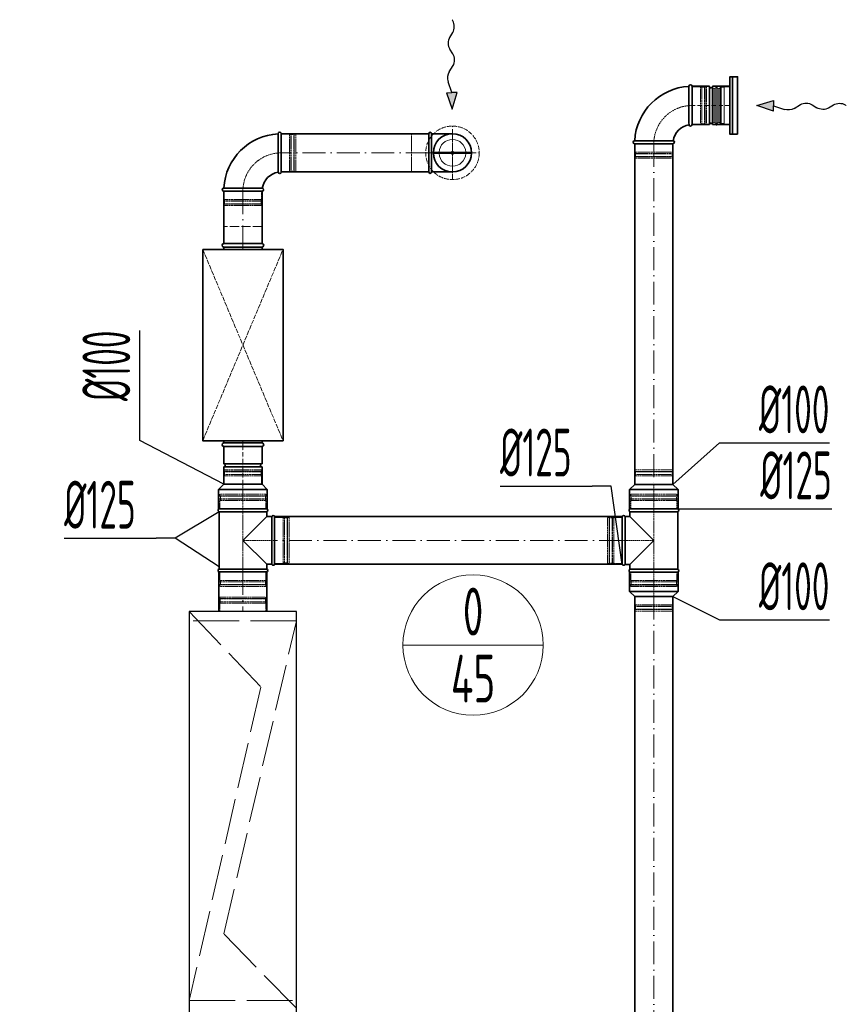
# Model space of a CAD drawing. Header units: millimetres. Extents: x -118717 to 8962, y 22910 to 145283.
# Tile 141 of 193: x -45052 to -42891, y 70613 to 73186. Entities that reach past the tile are written whole.
import ezdxf
from ezdxf.enums import TextEntityAlignment as Align

# ---------------------------------------------------------------- set-up
doc = ezdxf.new("R2010")
doc.units = ezdxf.units.MM
for name, pattern in [('ACAD_ISO02W100', [15, 12, -3]), ('ACAD_ISO10W100', [18, 12, -3, 0, -3]), ('phl_thick', [0])]:
    doc.linetypes.add(name, pattern=pattern)
for name, color, linetype, lineweight in [('UT_KOTY - DIMENZE', 7, 'Continuous', 5), ('VZT_05 ETA (ODVOD) - OBRYS', 6, 'Continuous', 35), ('VZT_06 ETA (ODVOD) - OSA', 6, 'ACAD_ISO10W100', 5), ('VZT_08 ETA (ODVOD) - SKRYTÉ', 6, 'ACAD_ISO02W100', 5), ('VZT_21 ZAŘÍZENÍ - OBRYS', 1, 'Continuous', 30), ('VZT_22 ZAŘÍZENÍ - DETAIL', 8, 'Continuous', 5), ('VZT_30 DISTRIBUČNÍ PRVKY - OBRYS', 1, 'Continuous', 35), ('VZT_31 DISTRIBUČNÍ PRVKY - OSA', 8, 'ACAD_ISO10W100', 5), ('VZT_32 DISTRIBUČNÍ PRVKY - DETAIL', 8, 'Continuous', 5), ('VZT_33 DISTRIBUČNÍ PRVKY - SKRYTÉ', 8, 'ACAD_ISO02W100', 5), ('VZT_35 TLUMIČE HLUKU - OBRYS', 1, 'Continuous', 35), ('VZT_36 TLUMIČE HLUKU - OSA', 1, 'ACAD_ISO10W100', 5), ('VZT_37 TLUMIČE HLUKU - DETAIL', 8, 'ACAD_ISO02W100', 5), ('VZT_50 POPIS - OBECNE', 7, 'Continuous', 13), ('VZT_52 POPIS - DISTRIBUCE', 7, 'Continuous', 5), ('VZT_60_KOTY - DIMENZE', 7, 'Continuous', 5)]:
    doc.layers.add(name, color=color, linetype=linetype, lineweight=lineweight)
doc.layers.add('VZT_07 ETA (ODVOD) - NETISK', color=8, linetype='ACAD_ISO02W100', lineweight=5, plot=False)
doc.layers.add('VZT_39 TLUMIČE HLUKU - NETISK', color=8, linetype='ACAD_ISO02W100', lineweight=5, plot=False)
doc.styles.add('EVORA_125', font='isocp.shx', dxfattribs={"width": 0.6, "height": 125})
doc.styles.add('ISOCP 2.5', font='isocp.shx', dxfattribs={"width": 0.6, "height": 2.5})
doc.styles.add('JS', font='isocp.shx', dxfattribs={"width": 0.6, "height": 125})

# ---------------------------------------------------------------- blocks, each defined once
blk = doc.blocks.new('*U1005')
at = {"layer": 'VZT_31 DISTRIBUČNÍ PRVKY - OSA', "color": 0}
for p, q in [((0, 14), (0, 70.12)), ((-70.12, 0), (-14, 0)), ((14, 0), (70.12, 0)), ((0, -70.12), (0, -14))]:
    blk.add_line(p, q, dxfattribs=at)
at = {"layer": 'VZT_31 DISTRIBUČNÍ PRVKY - OSA', "color": 0, "linetype": 'Continuous'}
for p, q in [((-7, 0), (7, 0)), ((0, -7), (0, 7))]:
    blk.add_line(p, q, dxfattribs=at)

msp = doc.modelspace()

# ---------------------------------------------------------------- linework, layer by layer
at = {"color": 8, "lineweight": 5}
for points in [[(-43230.2, 73013.5), (-43231.6, 73007.7, 0.060863), (-43231.7, 73007.1), (-43231.7, 72961.4)], [(-43230.2, 73013.5), (-43228.7, 73007.5, -0.058981), (-43228.7, 73006.9), (-43228.7, 72961.4)], [(-43210.3, 73008.9), (-43218.2, 73008.9, 0.291473), (-43220.6, 73007.3, 0.291473)], [(-43230.2, 72909.2), (-43231.6, 72915, -0.060863), (-43231.7, 72915.6), (-43231.7, 72961.4)], [(-43230.2, 72909.2), (-43228.7, 72915.2, 0.058981), (-43228.7, 72915.8), (-43228.7, 72961.4)], [(-43210.3, 72913.9), (-43218.2, 72913.9, -0.291473), (-43220.6, 72915.4, -0.291473)]]:
    msp.add_lwpolyline(points, format="xyb", dxfattribs=at)
for points in [[(-43236.3, 73005.1), (-43240.3, 73006.5), (-43240.3, 72961.4)], [(-43236.1, 73006), (-43236.1, 72961.4)], [(-43224.4, 73005.3), (-43224.4, 72961.4)], [(-43220.8, 73006.9), (-43220.8, 72961.4)], [(-43218.2, 73008.9), (-43218.2, 72961.4)], [(-43195.3, 72912.9), (-43210.3, 72912.9), (-43210.3, 73009.9), (-43195.3, 73009.9)], [(-43195.3, 72912.9), (-43195.3, 73009.9)], [(-43236.3, 72917.6), (-43240.3, 72916.2), (-43240.3, 72961.4)], [(-43236.1, 72916.7), (-43236.1, 72961.4)], [(-43224.4, 72917.4), (-43224.4, 72961.4)], [(-43220.8, 72915.8), (-43220.8, 72961.4)], [(-43218.2, 72913.9), (-43218.2, 72961.4)]]:
    msp.add_lwpolyline(points, dxfattribs=at)
for centre, radius, start, end in [((-43230.9, 72997), 10.5, 52.1622, 120.2824), ((-43224, 73009.1), 3.88, 263.3265, 332.5007), ((-43230.9, 72925.7), 10.5, 239.7176, 307.8378), ((-43224, 72913.6), 3.88, 27.4993, 96.6735)]:
    msp.add_arc(centre, radius, start, end, dxfattribs=at)
at = {"layer": 'VZT_05 ETA (ODVOD) - OBRYS'}
for p, q in [((-43302.3, 73011.4), (-43302.3, 72961.2)), ((-43294.3, 73011.4), (-43294.3, 72911.4)), ((-43294.3, 73011.4), (-43294.3, 72911.4)), ((-43248.8, 73011.4), (-43294.3, 73011.4)), ((-43248.8, 73011.4), (-43248.8, 72911.4)), ((-43240.8, 73011.4), (-43240.8, 72911.4)), ((-43195.3, 73011.4), (-43240.8, 73011.4)), ((-43195.3, 73011.4), (-43195.3, 72911.4)), ((-43248.8, 72911.4), (-43294.3, 72911.4)), ((-43195.3, 72911.4), (-43240.8, 72911.4)), ((-44376.6, 72887.6), (-44376.6, 72837.5)), ((-44368.6, 72887.6), (-44368.6, 72787.6)), ((-43444.3, 72869.4), (-43394.1, 72869.4)), ((-43344.3, 72861.4), (-43444.3, 72861.4)), ((-44518.6, 72745.6), (-44468.4, 72745.6)), ((-44418.6, 72737.6), (-44518.6, 72737.6)), ((-44418.6, 72070.5), (-44518.6, 72070.5)), ((-44518.6, 72025), (-44518.6, 72070.5)), ((-44418.6, 72025), (-44418.6, 72070.5)), ((-44418.6, 72025), (-44518.6, 72025)), ((-44418.6, 72017), (-44518.6, 72017)), ((-44518.6, 71971.5), (-44518.6, 72017)), ((-44418.6, 71971.5), (-44418.6, 72017)), ((-44518.6, 71971.5), (-44532.1, 71958)), ((-44405.1, 71958), (-44532.1, 71958)), ((-44532.1, 71907.5), (-44532.1, 71958)), ((-44418.6, 71971.5), (-44518.6, 71971.5)), ((-44418.6, 71971.5), (-44518.6, 71971.5)), ((-44418.6, 71971.5), (-44405.1, 71958)), ((-44405.1, 71907.5), (-44405.1, 71958)), ((-43444.1, 71971.4), (-43457.6, 71957.9)), ((-43330.6, 71957.9), (-43457.6, 71957.9)), ((-43457.6, 71907.4), (-43457.6, 71957.9)), ((-43344.1, 71971.4), (-43444.1, 71971.4)), ((-43344.1, 71971.4), (-43330.6, 71957.9)), ((-43330.6, 71907.4), (-43330.6, 71957.9)), ((-44405.1, 71907.5), (-44532.1, 71907.5)), ((-44531.1, 71907.5), (-44406.1, 71907.5)), ((-43330.6, 71907.4), (-43457.6, 71907.4)), ((-43456.6, 71907.4), (-43331.6, 71907.4)), ((-44406.1, 71899.8), (-44531.1, 71899.8)), ((-44531.1, 71750.1), (-44531.1, 71899.8)), ((-44468.6, 71825), (-44406.1, 71887.5)), ((-44406.1, 71887.5), (-44406.1, 71899.8)), ((-44393.2, 71887.5), (-44406.1, 71887.5)), ((-44393.2, 71887.5), (-44393.2, 71762.5)), ((-44385.6, 71887.5), (-44385.6, 71762.5)), ((-43477.1, 71762.4), (-43477.1, 71887.4)), ((-43469.4, 71762.4), (-43469.4, 71887.4)), ((-43469.4, 71887.4), (-43456.6, 71887.4)), ((-43456.6, 71899.7), (-43331.6, 71899.7)), ((-43456.6, 71899.7), (-43456.6, 71887.4)), ((-43456.6, 71887.4), (-43394.1, 71824.9)), ((-43331.6, 71899.7), (-43331.6, 71750.1)), ((-44406.1, 71762.5), (-44468.6, 71825)), ((-43394.1, 71824.9), (-43456.6, 71762.4)), ((-44406.1, 71750.1), (-44531.1, 71750.1)), ((-44393.2, 71762.5), (-44406.1, 71762.5)), ((-44406.1, 71750.1), (-44406.1, 71762.5)), ((-43469.4, 71762.4), (-43456.6, 71762.4)), ((-43456.6, 71762.4), (-43456.6, 71750.1)), ((-43456.6, 71750.1), (-43331.6, 71750.1)), ((-44406.1, 71742.5), (-44531.1, 71742.5)), ((-43330.6, 71742.4), (-43457.6, 71742.4)), ((-43457.6, 71742.4), (-43457.6, 71691.9)), ((-43331.6, 71742.4), (-43456.6, 71742.4)), ((-43330.6, 71742.4), (-43330.6, 71691.9)), ((-43330.6, 71691.9), (-43457.6, 71691.9)), ((-43444.1, 71678.4), (-43457.6, 71691.9)), ((-43344.1, 71678.4), (-43444.1, 71678.4)), ((-43344.1, 71678.4), (-43330.6, 71691.9))]:
    msp.add_line(p, q, dxfattribs=at)
for points in [[(-44368.6, 72887.6), (-43982.7, 72887.6)], [(-43982.7, 72787.6), (-43982.7, 72887.6)], [(-43975.5, 72787.6), (-43975.5, 72887.6)], [(-43975.5, 72887.6), (-43920.7, 72887.6)], [(-43444.1, 71971.4), (-43444.1, 72861.4)], [(-43344.1, 71971.4), (-43344.1, 72861.4)], [(-44368.6, 72787.6), (-43982.7, 72787.6)], [(-43975.5, 72787.6), (-43920.7, 72787.6)], [(-44518.6, 72600.5), (-44518.6, 72737.6)], [(-44418.6, 72600.5), (-44418.6, 72737.6)], [(-44385.6, 71887.5), (-43477.1, 71887.5)], [(-44385.6, 71762.5), (-43477.1, 71762.5)], [(-44531.3, 71638.9), (-44531.3, 71742.5)], [(-44406.3, 71638.9), (-44406.3, 71742.5)], [(-43444.1, 70374.7), (-43444.1, 71678.4)], [(-43344.1, 70374.7), (-43344.1, 71678.4)]]:
    msp.add_lwpolyline(points, dxfattribs=at)
for centre, radius, start, end in [((-43294.3, 72861.4), 150, 93.0572, 176.9428), ((-43298.3, 73011.4), 4, 0, 180), ((-43244.8, 73011.4), 4, 180, 0), ((-43294.3, 72861.4), 50, 99.1478, 170.8522), ((-43298.3, 72911.4), 4, 189.1478, 0), ((-43244.8, 72911.4), 4, 0, 180), ((-44368.6, 72737.6), 150, 93.0572, 176.9428), ((-44372.6, 72887.6), 4, 0, 180), ((-43979.1, 72887.6), 3.6, 0, 180), ((-43920.7, 72837.6), 50, 270, 90), ((-43444.3, 72865.4), 4, 90, 270), ((-43344.3, 72865.4), 4, 270, 80.8522), ((-44368.6, 72737.6), 50, 99.1478, 170.8522), ((-44372.6, 72787.6), 4, 189.1478, 0), ((-43979.1, 72787.6), 3.6, 180, 0), ((-44518.6, 72741.6), 4, 90, 270), ((-44418.6, 72741.6), 4, 270, 80.8522), ((-44518.6, 72021), 4, 270, 90), ((-44418.6, 72021), 4, 90, 270), ((-44529.4, 71903.7), 4.17, 113.4678, 246.5322), ((-44407.8, 71903.7), 4.17, 293.4678, 66.5322), ((-43454.9, 71903.6), 4.17, 113.4678, 246.5322), ((-43333.2, 71903.6), 4.17, 293.4678, 66.5322), ((-44389.4, 71885.8), 4.17, 23.4678, 156.5322), ((-43473.3, 71885.7), 4.17, 23.4678, 156.5322), ((-44529.4, 71746.3), 4.17, 113.4678, 246.5322), ((-44407.8, 71746.3), 4.17, 293.4678, 66.5322), ((-44389.4, 71764.1), 4.17, 203.4678, 336.5322), ((-43473.3, 71764.1), 4.17, 203.4678, 336.5322), ((-43454.9, 71746.2), 4.17, 113.4678, 246.5322), ((-43333.2, 71746.2), 4.17, 293.4678, 66.5322)]:
    msp.add_arc(centre, radius, start, end, dxfattribs=at)
for points, knots in [([(-43302.3, 72961.2), (-43302.3, 72954.8), (-43302.3, 72948.5), (-43302.3, 72936.5), (-43302.3, 72930.9), (-43302.3, 72921.4), (-43302.3, 72917.6), (-43302.2, 72912.3), (-43302.2, 72910.9), (-43302.2, 72910.7), (-43302.2, 72910.7), (-43302.2, 72910.7)], [78.71119, 78.71119, 78.71119, 78.71119, 97.804615, 97.804615, 117.523893, 117.523893, 137.264303, 137.264303, 156.831737, 156.831737, 157.874915, 157.874915, 157.874915, 157.874915]), ([(-43343.6, 72869.3), (-43343.6, 72869.3), (-43344.8, 72869.3), (-43349.3, 72869.3), (-43352.7, 72869.3), (-43361.6, 72869.3), (-43367, 72869.3), (-43378.9, 72869.4), (-43385.3, 72869.4), (-43392.6, 72869.4), (-43393.4, 72869.4), (-43394.1, 72869.4)], [157.874915, 157.874915, 157.874915, 157.874915, 176.103874, 176.103874, 195.460379, 195.460379, 215.101284, 215.101284, 234.82164, 234.82164, 237.034743, 237.034743, 237.034743, 237.034743]), ([(-44376.6, 72837.5), (-44376.6, 72831.1), (-44376.6, 72824.8), (-44376.6, 72812.7), (-44376.6, 72807.1), (-44376.6, 72797.6), (-44376.6, 72793.8), (-44376.5, 72788.6), (-44376.5, 72787.1), (-44376.5, 72787), (-44376.5, 72787), (-44376.5, 72787)], [78.71119, 78.71119, 78.71119, 78.71119, 97.804615, 97.804615, 117.523893, 117.523893, 137.264303, 137.264303, 156.831737, 156.831737, 157.874915, 157.874915, 157.874915, 157.874915]), ([(-44418, 72745.6), (-44418, 72745.6), (-44419.1, 72745.6), (-44423.6, 72745.6), (-44427, 72745.6), (-44435.9, 72745.6), (-44441.3, 72745.6), (-44453.2, 72745.6), (-44459.7, 72745.6), (-44467, 72745.6), (-44467.7, 72745.6), (-44468.4, 72745.6)], [157.874915, 157.874915, 157.874915, 157.874915, 176.103874, 176.103874, 195.460379, 195.460379, 215.101284, 215.101284, 234.82164, 234.82164, 237.034743, 237.034743, 237.034743, 237.034743])]:
    msp.add_open_spline(points, degree=3, knots=knots, dxfattribs=at)
at = {"layer": 'VZT_06 ETA (ODVOD) - OSA', "ltscale": 0.3}
for points in [[(-43394.3, 72861.4), (-43394.3, 72861.4, -0.414214), (-43294.3, 72961.4), (-43294.3, 72961.4)], [(-44468.6, 72737.6), (-44468.6, 72737.6, -0.414214), (-44368.6, 72837.6), (-44368.6, 72837.6)]]:
    msp.add_lwpolyline(points, format="xyb", dxfattribs=at)
at = {"layer": 'VZT_06 ETA (ODVOD) - OSA'}
msp.add_lwpolyline([(-43195.3, 72961.4), (-43294.3, 72961.4)], dxfattribs=at)
at = {"layer": 'VZT_06 ETA (ODVOD) - OSA', "ltscale": 0.3}
for points in [[(-43920.7, 72837.6), (-43920.7, 72895.6)], [(-43920.7, 72837.6), (-43982.7, 72837.6)], [(-43862.7, 72837.6), (-43920.7, 72837.6)], [(-43920.7, 72779.6), (-43920.7, 72837.6)], [(-44468.6, 71907.5), (-44468.6, 71971.5)], [(-43394.1, 71907.4), (-43394.1, 71971.4)], [(-43477.1, 71824.9), (-43394.1, 71824.9)], [(-43394.1, 71742.4), (-43394.1, 71678.4)]]:
    msp.add_lwpolyline(points, dxfattribs=at)
at = {"layer": 'VZT_06 ETA (ODVOD) - OSA', "ltscale": 5}
for points in [[(-43394.1, 72861.4), (-43394.1, 71971.4)], [(-43982.7, 72837.6), (-44368.6, 72837.6)], [(-44468.6, 72737.6), (-44468.6, 72600.5)], [(-43477.1, 71825), (-44385.6, 71825)], [(-44468.8, 71742.5), (-44468.8, 71638.9)], [(-43394.1, 71678.4), (-43394.1, 70374.7)]]:
    msp.add_lwpolyline(points, dxfattribs=at)
at = {"layer": 'VZT_06 ETA (ODVOD) - OSA', "elevation": 0}
msp.add_lwpolyline([(-44468.6, 71971.5), (-44468.6, 72070.5)], dxfattribs=at)
at = {"layer": 'VZT_06 ETA (ODVOD) - OSA', "ltscale": 0.3, "elevation": 0}
msp.add_lwpolyline([(-44385.6, 71825), (-44468.6, 71825)], dxfattribs=at)
at = {"layer": 'VZT_07 ETA (ODVOD) - NETISK', "ltscale": 0.4}
for p, q in [((-43294.3, 73010.4), (-43272.3, 73010.4)), ((-43272.3, 73010.4), (-43272.3, 72912.4)), ((-43268.8, 73011.4), (-43268.8, 72911.4)), ((-43268.8, 73011.4), (-43268.3, 73011.4)), ((-43268.3, 73011.4), (-43268.3, 72911.4)), ((-43261.3, 73011.4), (-43261.3, 72911.4)), ((-43261.3, 73011.4), (-43260.8, 73011.4)), ((-43260.8, 73011.4), (-43260.8, 72911.4)), ((-43260.3, 73010.4), (-43260.3, 72912.4)), ((-43260.3, 73010.4), (-43256.3, 73010.4)), ((-43256.3, 73010.4), (-43256.3, 72912.4)), ((-43272.3, 73009.4), (-43268.8, 73009.4)), ((-43268.3, 73009.4), (-43261.3, 73009.4)), ((-43260.8, 73009.4), (-43260.3, 73009.4)), ((-43294.3, 72912.4), (-43272.3, 72912.4)), ((-43272.3, 72913.4), (-43268.8, 72913.4)), ((-43268.8, 72911.4), (-43268.3, 72911.4)), ((-43268.3, 72913.4), (-43261.3, 72913.4)), ((-43261.3, 72911.4), (-43260.8, 72911.4)), ((-43260.8, 72913.4), (-43260.3, 72913.4)), ((-43260.3, 72912.4), (-43256.3, 72912.4)), ((-44368.6, 72886.6), (-44346.6, 72886.6)), ((-44346.6, 72886.6), (-44346.6, 72788.6)), ((-44346.6, 72885.6), (-44343.1, 72885.6)), ((-44343.1, 72887.6), (-44343.1, 72787.6)), ((-44343.1, 72887.6), (-44342.6, 72887.6)), ((-44342.6, 72887.6), (-44342.6, 72787.6)), ((-44342.6, 72885.6), (-44335.6, 72885.6)), ((-44335.6, 72887.6), (-44335.6, 72787.6)), ((-44335.6, 72887.6), (-44335.1, 72887.6)), ((-44335.1, 72887.6), (-44335.1, 72787.6)), ((-44335.1, 72885.6), (-44334.6, 72885.6)), ((-44334.6, 72886.6), (-44334.6, 72788.6)), ((-44334.6, 72886.6), (-44330.6, 72886.6)), ((-44330.6, 72886.6), (-44330.6, 72788.6)), ((-43443.3, 72839.4), (-43443.3, 72861.4)), ((-43345.3, 72839.4), (-43345.3, 72861.4)), ((-43444.3, 72835.9), (-43344.3, 72835.9)), ((-43444.3, 72835.4), (-43444.3, 72835.9)), ((-43444.3, 72835.4), (-43344.3, 72835.4)), ((-43443.3, 72839.4), (-43345.3, 72839.4)), ((-43442.3, 72835.9), (-43442.3, 72839.4)), ((-43442.3, 72828.4), (-43442.3, 72835.4)), ((-43346.3, 72835.9), (-43346.3, 72839.4)), ((-43346.3, 72828.4), (-43346.3, 72835.4)), ((-43344.3, 72835.4), (-43344.3, 72835.9)), ((-43444.3, 72828.4), (-43344.3, 72828.4)), ((-43444.3, 72827.9), (-43444.3, 72828.4)), ((-43444.3, 72827.9), (-43344.3, 72827.9)), ((-43443.3, 72827.4), (-43345.3, 72827.4)), ((-43443.3, 72823.4), (-43443.3, 72827.4)), ((-43443.3, 72823.4), (-43345.3, 72823.4)), ((-43442.3, 72827.4), (-43442.3, 72827.9)), ((-43346.3, 72827.4), (-43346.3, 72827.9)), ((-43345.3, 72823.4), (-43345.3, 72827.4)), ((-43344.3, 72827.9), (-43344.3, 72828.4)), ((-44368.6, 72788.6), (-44346.6, 72788.6)), ((-44346.6, 72789.6), (-44343.1, 72789.6)), ((-44343.1, 72787.6), (-44342.6, 72787.6)), ((-44342.6, 72789.6), (-44335.6, 72789.6)), ((-44335.6, 72787.6), (-44335.1, 72787.6)), ((-44335.1, 72789.6), (-44334.6, 72789.6)), ((-44334.6, 72788.6), (-44330.6, 72788.6)), ((-44517.6, 72715.6), (-44517.6, 72737.6)), ((-44419.6, 72715.6), (-44419.6, 72737.6)), ((-44518.6, 72712.1), (-44418.6, 72712.1)), ((-44518.6, 72711.6), (-44518.6, 72712.1)), ((-44518.6, 72711.6), (-44418.6, 72711.6)), ((-44518.6, 72704.6), (-44418.6, 72704.6)), ((-44518.6, 72704.1), (-44518.6, 72704.6)), ((-44518.6, 72704.1), (-44418.6, 72704.1)), ((-44517.6, 72715.6), (-44419.6, 72715.6)), ((-44517.6, 72703.6), (-44419.6, 72703.6)), ((-44517.6, 72699.6), (-44517.6, 72703.6)), ((-44516.6, 72712.1), (-44516.6, 72715.6)), ((-44516.6, 72704.6), (-44516.6, 72711.6)), ((-44516.6, 72703.6), (-44516.6, 72704.1)), ((-44420.6, 72712.1), (-44420.6, 72715.6)), ((-44420.6, 72704.6), (-44420.6, 72711.6)), ((-44420.6, 72703.6), (-44420.6, 72704.1)), ((-44419.6, 72699.6), (-44419.6, 72703.6)), ((-44418.6, 72711.6), (-44418.6, 72712.1)), ((-44418.6, 72704.1), (-44418.6, 72704.6)), ((-44517.6, 72699.6), (-44419.6, 72699.6)), ((-44517.6, 72009.5), (-44419.6, 72009.5)), ((-44517.6, 72009.5), (-44517.6, 72005.5)), ((-44419.6, 72009.5), (-44419.6, 72005.5)), ((-43443.1, 72009.4), (-43345.1, 72009.4)), ((-43443.1, 72009.4), (-43443.1, 72005.4)), ((-43345.1, 72009.4), (-43345.1, 72005.4)), ((-44518.6, 72005), (-44418.6, 72005)), ((-44518.6, 72005), (-44518.6, 72004.5)), ((-44518.6, 72004.5), (-44418.6, 72004.5)), ((-44518.6, 71997.5), (-44418.6, 71997.5)), ((-44518.6, 71997.5), (-44518.6, 71997)), ((-44518.6, 71997), (-44418.6, 71997)), ((-44517.6, 72005.5), (-44419.6, 72005.5)), ((-44517.6, 71993.5), (-44419.6, 71993.5)), ((-44517.6, 71993.5), (-44517.6, 71971.5)), ((-44516.6, 72005.5), (-44516.6, 72005)), ((-44516.6, 72004.5), (-44516.6, 71997.5)), ((-44516.6, 71997), (-44516.6, 71993.5)), ((-44420.6, 72005.5), (-44420.6, 72005)), ((-44420.6, 72004.5), (-44420.6, 71997.5)), ((-44420.6, 71997), (-44420.6, 71993.5)), ((-44419.6, 71993.5), (-44419.6, 71971.5)), ((-44418.6, 72005), (-44418.6, 72004.5)), ((-44418.6, 71997.5), (-44418.6, 71997)), ((-43444.1, 72004.9), (-43344.1, 72004.9)), ((-43444.1, 72004.9), (-43444.1, 72004.4)), ((-43444.1, 72004.4), (-43344.1, 72004.4)), ((-43444.1, 71997.4), (-43344.1, 71997.4)), ((-43444.1, 71997.4), (-43444.1, 71996.9)), ((-43444.1, 71996.9), (-43344.1, 71996.9)), ((-43443.1, 72005.4), (-43345.1, 72005.4)), ((-43443.1, 71993.4), (-43345.1, 71993.4)), ((-43443.1, 71993.4), (-43443.1, 71971.4)), ((-43442.1, 72005.4), (-43442.1, 72004.9)), ((-43442.1, 72004.4), (-43442.1, 71997.4)), ((-43442.1, 71996.9), (-43442.1, 71993.4)), ((-43346.1, 72005.4), (-43346.1, 72004.9)), ((-43346.1, 72004.4), (-43346.1, 71997.4)), ((-43346.1, 71996.9), (-43346.1, 71993.4)), ((-43345.1, 71993.4), (-43345.1, 71971.4)), ((-43344.1, 72004.9), (-43344.1, 72004.4)), ((-43344.1, 71997.4), (-43344.1, 71996.9)), ((-44407.6, 71941), (-44529.6, 71941)), ((-44529.6, 71941), (-44529.6, 71940.5)), ((-44407.6, 71940.5), (-44529.6, 71940.5)), ((-44407.6, 71933.5), (-44529.6, 71933.5)), ((-44529.6, 71933.5), (-44529.6, 71933)), ((-44407.6, 71933), (-44529.6, 71933)), ((-44408.6, 71945.5), (-44528.6, 71945.5)), ((-44528.6, 71945.5), (-44528.6, 71941.5)), ((-44408.6, 71941.5), (-44528.6, 71941.5)), ((-44527.6, 71941.5), (-44527.6, 71941)), ((-44527.6, 71940.5), (-44527.6, 71933.5)), ((-44527.6, 71933), (-44527.6, 71929.5)), ((-44409.6, 71941.5), (-44409.6, 71941)), ((-44409.6, 71940.5), (-44409.6, 71933.5)), ((-44409.6, 71933), (-44409.6, 71929.5)), ((-44408.6, 71945.5), (-44408.6, 71941.5)), ((-44407.6, 71941), (-44407.6, 71940.5)), ((-44407.6, 71933.5), (-44407.6, 71933)), ((-43455.1, 71940.9), (-43333.1, 71940.9)), ((-43455.1, 71940.4), (-43455.1, 71940.9)), ((-43455.1, 71940.4), (-43333.1, 71940.4)), ((-43455.1, 71933.4), (-43333.1, 71933.4)), ((-43455.1, 71932.9), (-43455.1, 71933.4)), ((-43455.1, 71932.9), (-43333.1, 71932.9)), ((-43454.1, 71945.4), (-43334.1, 71945.4)), ((-43454.1, 71941.4), (-43454.1, 71945.4)), ((-43454.1, 71941.4), (-43334.1, 71941.4)), ((-43453.1, 71940.9), (-43453.1, 71941.4)), ((-43453.1, 71933.4), (-43453.1, 71940.4)), ((-43453.1, 71929.4), (-43453.1, 71932.9)), ((-43335.1, 71940.9), (-43335.1, 71941.4)), ((-43335.1, 71933.4), (-43335.1, 71940.4)), ((-43335.1, 71929.4), (-43335.1, 71932.9)), ((-43334.1, 71941.4), (-43334.1, 71945.4)), ((-43333.1, 71940.4), (-43333.1, 71940.9)), ((-43333.1, 71932.9), (-43333.1, 71933.4)), ((-44408.6, 71929.5), (-44528.6, 71929.5)), ((-44528.6, 71929.5), (-44528.6, 71907.5)), ((-44408.6, 71929.5), (-44408.6, 71907.5)), ((-43454.1, 71929.4), (-43334.1, 71929.4)), ((-43454.1, 71907.4), (-43454.1, 71929.4)), ((-43334.1, 71907.4), (-43334.1, 71929.4)), ((-44385.6, 71885), (-44363.6, 71885)), ((-44363.6, 71885), (-44363.6, 71765)), ((-44363.6, 71884), (-44360.1, 71884)), ((-44360.1, 71886), (-44360.1, 71764)), ((-44360.1, 71886), (-44359.6, 71886)), ((-44359.6, 71886), (-44359.6, 71764)), ((-44359.6, 71884), (-44352.6, 71884)), ((-44352.6, 71886), (-44352.6, 71764)), ((-44352.6, 71886), (-44352.1, 71886)), ((-44352.1, 71886), (-44352.1, 71764)), ((-44352.1, 71884), (-44351.6, 71884)), ((-44351.6, 71885), (-44351.6, 71765)), ((-44351.6, 71885), (-44347.6, 71885)), ((-44347.6, 71885), (-44347.6, 71765)), ((-43515.1, 71764.9), (-43515.1, 71884.9)), ((-43511.1, 71884.9), (-43515.1, 71884.9)), ((-43511.1, 71764.9), (-43511.1, 71884.9)), ((-43510.6, 71883.9), (-43511.1, 71883.9)), ((-43510.6, 71763.9), (-43510.6, 71885.9)), ((-43510.1, 71885.9), (-43510.6, 71885.9)), ((-43510.1, 71763.9), (-43510.1, 71885.9)), ((-43503.1, 71883.9), (-43510.1, 71883.9)), ((-43503.1, 71763.9), (-43503.1, 71885.9)), ((-43502.6, 71885.9), (-43503.1, 71885.9)), ((-43502.6, 71763.9), (-43502.6, 71885.9)), ((-43499.1, 71883.9), (-43502.6, 71883.9)), ((-43499.1, 71764.9), (-43499.1, 71884.9)), ((-43477.1, 71884.9), (-43499.1, 71884.9)), ((-44385.6, 71765), (-44363.6, 71765)), ((-44363.6, 71766), (-44360.1, 71766)), ((-44360.1, 71764), (-44359.6, 71764)), ((-44359.6, 71766), (-44352.6, 71766)), ((-44352.6, 71764), (-44352.1, 71764)), ((-44352.1, 71766), (-44351.6, 71766)), ((-44351.6, 71765), (-44347.6, 71765)), ((-43511.1, 71764.9), (-43515.1, 71764.9)), ((-43510.6, 71765.9), (-43511.1, 71765.9)), ((-43510.1, 71763.9), (-43510.6, 71763.9)), ((-43503.1, 71765.9), (-43510.1, 71765.9)), ((-43502.6, 71763.9), (-43503.1, 71763.9)), ((-43499.1, 71765.9), (-43502.6, 71765.9)), ((-43477.1, 71764.9), (-43499.1, 71764.9)), ((-44528.6, 71742.5), (-44528.6, 71720.5)), ((-44408.6, 71742.5), (-44408.6, 71720.5)), ((-43454.1, 71720.4), (-43454.1, 71742.4)), ((-43334.1, 71720.4), (-43334.1, 71742.4)), ((-44407.6, 71717), (-44529.6, 71717)), ((-44529.6, 71717), (-44529.6, 71716.5)), ((-44407.6, 71716.5), (-44529.6, 71716.5)), ((-44407.6, 71709.5), (-44529.6, 71709.5)), ((-44529.6, 71709.5), (-44529.6, 71709)), ((-44407.6, 71709), (-44529.6, 71709)), ((-44408.6, 71720.5), (-44528.6, 71720.5)), ((-44408.6, 71708.5), (-44528.6, 71708.5)), ((-44528.6, 71708.5), (-44528.6, 71704.5)), ((-44408.6, 71704.5), (-44528.6, 71704.5)), ((-44527.6, 71720.5), (-44527.6, 71717)), ((-44527.6, 71716.5), (-44527.6, 71709.5)), ((-44527.6, 71709), (-44527.6, 71708.5)), ((-44409.6, 71720.5), (-44409.6, 71717)), ((-44409.6, 71716.5), (-44409.6, 71709.5)), ((-44409.6, 71709), (-44409.6, 71708.5)), ((-44408.6, 71708.5), (-44408.6, 71704.5)), ((-44407.6, 71717), (-44407.6, 71716.5)), ((-44407.6, 71709.5), (-44407.6, 71709)), ((-43455.1, 71716.9), (-43333.1, 71716.9)), ((-43455.1, 71716.4), (-43455.1, 71716.9)), ((-43455.1, 71716.4), (-43333.1, 71716.4)), ((-43455.1, 71709.4), (-43333.1, 71709.4)), ((-43455.1, 71708.9), (-43455.1, 71709.4)), ((-43455.1, 71708.9), (-43333.1, 71708.9)), ((-43454.1, 71720.4), (-43334.1, 71720.4)), ((-43454.1, 71708.4), (-43334.1, 71708.4)), ((-43454.1, 71704.4), (-43454.1, 71708.4)), ((-43454.1, 71704.4), (-43334.1, 71704.4)), ((-43453.1, 71716.9), (-43453.1, 71720.4)), ((-43453.1, 71709.4), (-43453.1, 71716.4)), ((-43453.1, 71708.4), (-43453.1, 71708.9)), ((-43335.1, 71716.9), (-43335.1, 71720.4)), ((-43335.1, 71709.4), (-43335.1, 71716.4)), ((-43335.1, 71708.4), (-43335.1, 71708.9)), ((-43334.1, 71704.4), (-43334.1, 71708.4)), ((-43333.1, 71716.4), (-43333.1, 71716.9)), ((-43333.1, 71708.9), (-43333.1, 71709.4)), ((-44528.8, 71676.9), (-44408.8, 71676.9)), ((-44528.8, 71672.9), (-44528.8, 71676.9)), ((-44528.8, 71672.9), (-44408.8, 71672.9)), ((-44527.8, 71672.4), (-44527.8, 71672.9)), ((-44409.8, 71672.4), (-44409.8, 71672.9)), ((-44408.8, 71672.9), (-44408.8, 71676.9)), ((-43443.1, 71656.4), (-43443.1, 71678.4)), ((-43345.1, 71656.4), (-43345.1, 71678.4)), ((-44529.8, 71672.4), (-44407.8, 71672.4)), ((-44529.8, 71671.9), (-44529.8, 71672.4)), ((-44529.8, 71671.9), (-44407.8, 71671.9)), ((-44529.8, 71664.9), (-44407.8, 71664.9)), ((-44529.8, 71664.4), (-44529.8, 71664.9)), ((-44529.8, 71664.4), (-44407.8, 71664.4)), ((-44528.8, 71660.9), (-44408.8, 71660.9)), ((-44528.8, 71638.9), (-44528.8, 71660.9)), ((-44527.8, 71664.9), (-44527.8, 71671.9)), ((-44527.8, 71660.9), (-44527.8, 71664.4)), ((-44409.8, 71664.9), (-44409.8, 71671.9)), ((-44409.8, 71660.9), (-44409.8, 71664.4)), ((-44408.8, 71638.9), (-44408.8, 71660.9)), ((-44407.8, 71671.9), (-44407.8, 71672.4)), ((-44407.8, 71664.4), (-44407.8, 71664.9)), ((-43444.1, 71652.9), (-43344.1, 71652.9)), ((-43444.1, 71652.4), (-43444.1, 71652.9)), ((-43444.1, 71652.4), (-43344.1, 71652.4)), ((-43443.1, 71656.4), (-43345.1, 71656.4)), ((-43442.1, 71652.9), (-43442.1, 71656.4)), ((-43442.1, 71645.4), (-43442.1, 71652.4)), ((-43346.1, 71652.9), (-43346.1, 71656.4)), ((-43346.1, 71645.4), (-43346.1, 71652.4)), ((-43344.1, 71652.4), (-43344.1, 71652.9)), ((-43444.1, 71645.4), (-43344.1, 71645.4)), ((-43444.1, 71644.9), (-43444.1, 71645.4)), ((-43444.1, 71644.9), (-43344.1, 71644.9)), ((-43443.1, 71644.4), (-43345.1, 71644.4)), ((-43443.1, 71640.4), (-43443.1, 71644.4)), ((-43443.1, 71640.4), (-43345.1, 71640.4)), ((-43442.1, 71644.4), (-43442.1, 71644.9)), ((-43346.1, 71644.4), (-43346.1, 71644.9)), ((-43345.1, 71640.4), (-43345.1, 71644.4)), ((-43344.1, 71644.9), (-43344.1, 71645.4))]:
    msp.add_line(p, q, dxfattribs=at)
for points in [[(-43982.7, 72787.6), (-44027.7, 72787.6), (-44027.7, 72887.6), (-43982.7, 72887.6)], [(-43394.1, 71907.4), (-43394.1, 71742.4)]]:
    msp.add_lwpolyline(points, dxfattribs=at)
at = {"layer": 'VZT_07 ETA (ODVOD) - NETISK', "ltscale": 0.4, "elevation": 0}
msp.add_lwpolyline([(-44468.6, 71742.5), (-44468.6, 71907.5)], dxfattribs=at)
at = {"layer": 'VZT_08 ETA (ODVOD) - SKRYTÉ', "ltscale": 2}
msp.add_arc((-43920.7, 72837.6), 50, 90, 270, dxfattribs=at)
at = {"layer": 'VZT_21 ZAŘÍZENÍ - OBRYS'}
msp.add_lwpolyline([(-44608.8, 71638.9), (-44608.8, 70138.9), (-44328.8, 70138.9), (-44328.8, 71638.9)], close=True, dxfattribs=at)
at = {"layer": 'VZT_22 ZAŘÍZENÍ - DETAIL', "linetype": 'ACAD_ISO02W100', "lineweight": 5, "ltscale": 10}
for points in [[(-44608.8, 71638.9), (-44421.6, 71441.4), (-44608.8, 70623.2)], [(-44328.8, 71614.9), (-44608.8, 71614.9)], [(-44328.8, 70602.6), (-44518.9, 70797.3), (-44328.8, 71614.9)], [(-44608.8, 70623.2), (-44328.8, 70623.2)]]:
    msp.add_lwpolyline(points, dxfattribs=at)
at = {"layer": 'VZT_30 DISTRIBUČNÍ PRVKY - OBRYS'}
msp.add_lwpolyline([(-43175.3, 72886.4), (-43175.3, 73036.4), (-43195.3, 73036.4), (-43195.3, 72886.4)], close=True, dxfattribs=at)
msp.add_lwpolyline([(-43188.5, 73036.4), (-43188.5, 72886.4)], dxfattribs=at)
msp.add_circle((-43920.7, 72837.6), 50, dxfattribs=at)
at = {"layer": 'VZT_32 DISTRIBUČNÍ PRVKY - DETAIL'}
for points in [[(-43924.2, 72839.6), (-43970.7, 72839.6)], [(-43924.2, 72835.6), (-43970.7, 72835.6)], [(-43870.7, 72839.6), (-43917.3, 72839.6)], [(-43870.7, 72835.6), (-43917.3, 72835.6)]]:
    msp.add_lwpolyline(points, dxfattribs=at)
for radius in [4, 2]:
    msp.add_circle((-43920.7, 72837.6), radius, dxfattribs=at)
for start, end in [(3.2758, 176.7242), (183.2758, 356.7242)]:
    msp.add_arc((-43920.7, 72837.6), 35, start, end, dxfattribs=at)
at = {"layer": 'VZT_33 DISTRIBUČNÍ PRVKY - SKRYTÉ'}
msp.add_circle((-43920.7, 72837.6), 70, dxfattribs=at)
at = {"layer": 'VZT_35 TLUMIČE HLUKU - OBRYS'}
for p, q in [((-44418.6, 72600.5), (-44518.6, 72600.5)), ((-44418.6, 72070.5), (-44518.6, 72070.5))]:
    msp.add_line(p, q, dxfattribs=at)
msp.add_lwpolyline([(-44573.6, 72585.5), (-44573.6, 72085.5), (-44363.6, 72085.5), (-44363.6, 72585.5)], close=True, dxfattribs=at)
for points in [[(-44418.6, 72591.5), (-44518.6, 72591.5)], [(-44518.6, 72591.5), (-44518.6, 72585.5)], [(-44418.6, 72591.5), (-44418.6, 72585.5)], [(-44518.6, 72079.5), (-44518.6, 72085.5)], [(-44418.6, 72079.5), (-44418.6, 72085.5)], [(-44418.6, 72079.5), (-44518.6, 72079.5)]]:
    msp.add_lwpolyline(points, dxfattribs=at)
for centre, start, end in [((-44518.6, 72596), 90, 270), ((-44418.6, 72596), 270, 90), ((-44518.6, 72075), 90, 270), ((-44418.6, 72075), 270, 90)]:
    msp.add_arc(centre, 4.5, start, end, dxfattribs=at)
at = {"layer": 'VZT_36 TLUMIČE HLUKU - OSA', "ltscale": 5}
for points in [[(-44468.6, 72600.5), (-44468.6, 72585.5)], [(-44468.6, 72600.5), (-44468.6, 72585.5)], [(-44468.6, 72600.5), (-44468.6, 72585.5)], [(-44468.6, 72070.5), (-44468.6, 72085.5)]]:
    msp.add_lwpolyline(points, dxfattribs=at)
at = {"layer": 'VZT_37 TLUMIČE HLUKU - DETAIL', "lineweight": 5}
for points in [[(-44573.6, 72585.5), (-44363.6, 72085.5)], [(-44573.6, 72085.5), (-44363.6, 72585.5)]]:
    msp.add_lwpolyline(points, dxfattribs=at)
at = {"layer": 'VZT_39 TLUMIČE HLUKU - NETISK', "ltscale": 2}
for points in [[(-44418.6, 72600.5), (-44418.6, 72645.5), (-44518.6, 72645.5), (-44518.6, 72600.5)], [(-44418.6, 72070.5), (-44418.6, 72025.5), (-44518.6, 72025.5), (-44518.6, 72070.5)]]:
    msp.add_lwpolyline(points, dxfattribs=at)
at = {"layer": 'VZT_50 POPIS - OBECNE'}
for p, q in [((-43919.7, 73182.4), (-43921.6, 73185.5)), ((-42894, 72963.2), (-42890.9, 72961.4))]:
    msp.add_line(p, q, dxfattribs=at)
at = {"layer": 'VZT_50 POPIS - OBECNE', "color": 0, "lineweight": -2}
for p, q in [((-43928, 73139.3), (-43919.9, 73152.3)), ((-43919.6, 73096.4), (-43927.6, 73108.3)), ((-43929.6, 73048.9), (-43919.2, 73065.4)), ((-43922.2, 72994.9), (-43931.9, 73023.5)), ((-43936.1, 72994.7), (-43922.2, 72994.9)), ((-43936.1, 72994.7), (-43921.6, 72951.9)), ((-43908.2, 72995.1), (-43922.2, 72994.9)), ((-43921.6, 72951.9), (-43908.2, 72995.1)), ((-43124.5, 72961.4), (-43081.3, 72974.7)), ((-43081.7, 72946.8), (-43124.5, 72961.4)), ((-43081.7, 72946.8), (-43081.5, 72960.8)), ((-43081.3, 72974.7), (-43081.5, 72960.8)), ((-43081.5, 72960.8), (-43052.9, 72951.1)), ((-43027.5, 72953.3), (-43010.9, 72963.7)), ((-42980, 72963.3), (-42968, 72955.3)), ((-42937.1, 72954.9), (-42924.1, 72963.1))]:
    msp.add_line(p, q, dxfattribs=at)
for centre, start_param, end_param in [((-43929.4, 73167.6), 0.766537, 2.320574), ((-43918.5, 73124), 3.908129, 5.516649), ((-43928.7, 73080.8), 0.766537, 2.375056), ((-43920.1, 73033.6), 3.908129, 5.191299)]:
    msp.add_ellipse(centre, major_axis=(0.3, -21.5), ratio=0.625, start_param=start_param, end_param=end_param, dxfattribs=at)
at = {"layer": 'VZT_50 POPIS - OBECNE', "color": 0, "lineweight": -2, "extrusion": (0, 0, -1)}
for centre, start_param, end_param in [((-42995.6, 72954.2), 0.766537, 2.375056), ((-42908.7, 72953.6), 0.766537, 2.320574), ((-43042.8, 72962.9), 3.908129, 5.191299), ((-42952.4, 72964.5), 3.908129, 5.516649)]:
    msp.add_ellipse(centre, major_axis=(-21.5, 0.3), ratio=0.625, start_param=start_param, end_param=end_param, dxfattribs=at)
at = {"layer": 'VZT_50 POPIS - OBECNE', "color": 0, "lineweight": -2}
for points in [[(-43936.1, 72994.7), (-43908.2, 72995.1), (-43921.6, 72951.9)], [(-43081.7, 72946.8), (-43081.3, 72974.7), (-43124.5, 72961.4)]]:
    msp.add_solid(points, dxfattribs=at)
at = {"layer": 'VZT_52 POPIS - DISTRIBUCE'}
msp.add_line((-44050.2, 71551.5), (-43683.4, 71551.5), dxfattribs=at)
msp.add_circle((-43866.8, 71551.5), 183.4, dxfattribs=at)
at = {"layer": 'VZT_60_KOTY - DIMENZE', "linetype": 'ByBlock', "lineweight": -2}
for p, q in [((-44738.2, 72085.9), (-44738.2, 72135.9)), ((-43222.6, 72079.8), (-43172.6, 72079.8)), ((-43505.7, 71967.1), (-43555.7, 71967.1)), ((-43219.5, 71907.4), (-43169.5, 71907.4)), ((-44645.5, 71830.7), (-44695.5, 71830.7)), ((-43222.6, 71617.6), (-43172.6, 71617.6))]:
    msp.add_line(p, q, dxfattribs=at)
for points in [[(-44738.2, 72135.9), (-44738.2, 72373.4)], [(-44518.6, 71971.5), (-44738.2, 72085.9)], [(-43344.1, 71971.4), (-43222.6, 72079.8)], [(-43222.6, 72079.8), (-43222.6, 72079.8)], [(-43222.6, 72079.8), (-43222.6, 72079.8)], [(-43172.6, 72079.8), (-42935, 72079.8)], [(-43796.3, 71967.1), (-43555.7, 71967.1)], [(-43477.1, 71762.4), (-43505.7, 71967.1)], [(-43330.6, 71907.4), (-43219.5, 71907.4)], [(-43219.5, 71907.4), (-43219.5, 71907.4)], [(-43219.5, 71907.4), (-43219.5, 71907.4)], [(-43169.5, 71907.4), (-42928.9, 71907.4)], [(-43344.1, 71678.4), (-43222.6, 71617.6)], [(-43222.6, 71617.6), (-43222.6, 71617.6)], [(-43222.6, 71617.6), (-43222.6, 71617.6)], [(-43172.6, 71617.6), (-42935, 71617.6)]]:
    msp.add_lwpolyline(points, dxfattribs=at)
at = {"layer": 'VZT_60_KOTY - DIMENZE', "linetype": 'ByBlock', "lineweight": -2, "elevation": 0}
for points in [[(-44531.1, 71899.8), (-44645.5, 71830.7)], [(-44936.1, 71830.7), (-44695.5, 71830.7)], [(-44531.1, 71756.1), (-44645.5, 71830.7)]]:
    msp.add_lwpolyline(points, dxfattribs=at)

# ---------------------------------------------------------------- block references
at = {"layer": 'VZT_31 DISTRIBUČNÍ PRVKY - OSA'}
msp.add_blockref('*U1005', (-43920.7, 72837.6), dxfattribs=at)

# ---------------------------------------------------------------- texts
at = {"layer": 'UT_KOTY - DIMENZE', "insert": (-44966.4, 70286.4), "char_height": 125, "attachment_point": 5, "rotation": 90, "style": 'ISOCP 2.5'}
msp.add_mtext('min 500 mm', dxfattribs=at)
at = {"layer": 'VZT_52 POPIS - DISTRIBUCE', "ltscale": 50, "style": 'JS', "width": 0.7}
for s, p in [('0', (-43866.8, 71639)), ('45', (-43866.8, 71464))]:
    msp.add_text(s, height=125, dxfattribs=at).set_placement(p, align=Align.MIDDLE_CENTER)
at = {"layer": 'VZT_60_KOTY - DIMENZE', "linetype": 'phl_thick', "insert": (-44888.2, 72373.4), "char_height": 125, "attachment_point": 3, "rotation": 90, "style": 'EVORA_125'}
msp.add_mtext('%%C100', dxfattribs=at)
at = {"layer": 'VZT_60_KOTY - DIMENZE', "linetype": 'phl_thick', "char_height": 125, "style": 'EVORA_125'}
for s, insert, attachment_point in [('%%C100', (-42935, 72229.8), 3), ('%%C125', (-43796.3, 72117.1), 1), ('%%C125', (-42928.9, 72057.4), 3), ('%%C125', (-44936.1, 71980.7), 1), ('%%C100', (-42935, 71767.6), 3)]:
    msp.add_mtext(s, dxfattribs=dict(at, insert=insert, attachment_point=attachment_point))

doc.saveas('drawing.dxf')
